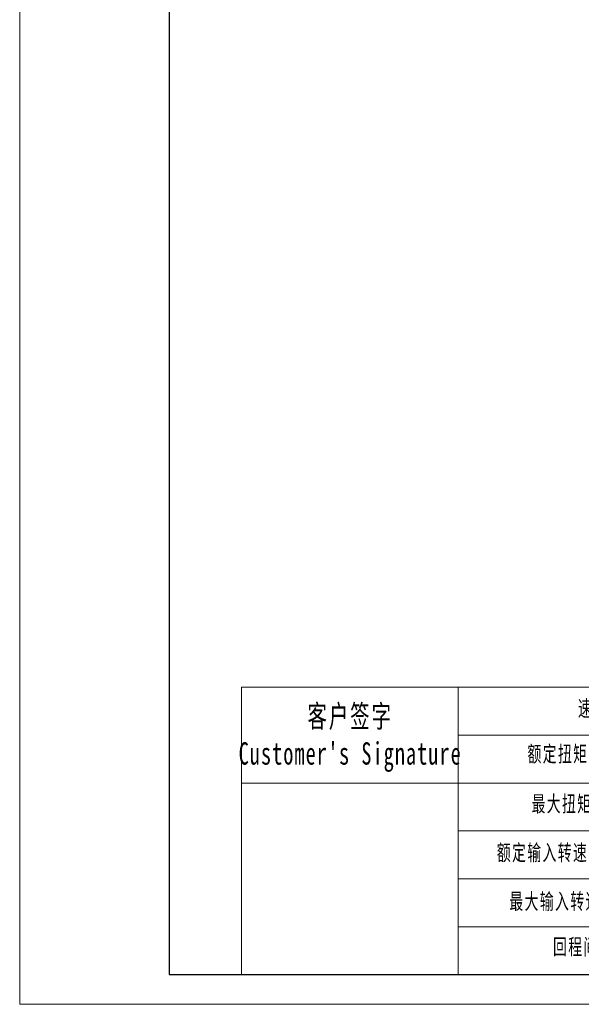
# Model space of a CAD drawing. Header units: millimetres. Extents: x -121 to 641, y -114 to 425.
# Tile 1 of 5: x -121 to 49, y -114 to 185. Entities that reach past the tile are written whole.
import ezdxf

# ---------------------------------------------------------------- set-up
doc = ezdxf.new("R2010")
doc.units = ezdxf.units.MM
doc.header["$LTSCALE"] = 10
doc.layers.get('0').update_dxf_attribs({"lineweight": 18})
doc.layers.add('7标注层', color=4, linetype='Continuous', lineweight=18)
doc.layers.add('图框_外框线', color=7, linetype='Continuous', lineweight=18)
doc.styles.add('标准', font='txt', dxfattribs={"width": 0.667})

msp = doc.modelspace()

# ---------------------------------------------------------------- linework, layer by layer
msp.add_line((11.9, -17.7), (11.9, -104.79))
at = {"layer": '7标注层', "color": 0}
msp.add_line((-53.79, -17.7), (-53.79, -104.77), dxfattribs=at)
at = {"layer": '图框_外框线'}
for p, q in [((-53.79, -17.7), (631.74, -17.7)), ((11.9, -32.23), (397.18, -32.23)), ((-53.79, -46.76), (631.74, -46.76)), ((11.9, -61.28), (631.74, -61.28)), ((11.9, -75.81), (631.74, -75.81)), ((11.9, -90.34), (631.74, -90.34))]:
    msp.add_line(p, q, dxfattribs=at)
at = {"layer": '图框_外框线', "color": 3}
msp.add_lwpolyline([(-121.1, -113.84), (640.81, -113.84), (640.81, 424.93), (-121.1, 424.93)], close=True, dxfattribs=at)
at = {"layer": '图框_外框线', "color": 3, "lineweight": 25}
msp.add_lwpolyline([(-75.75, -104.77), (631.74, -104.77), (631.74, 415.86), (-75.75, 415.86)], close=True, dxfattribs=at)

# ---------------------------------------------------------------- texts
at = {"layer": '图框_外框线', "color": 1, "attachment_point": 2, "style": '标准'}
for s, insert, char_height, width in [("\\T1.1;客户签字\\PCustomer's Signature", (-20.83, -23.07), 6.78, 84.3436), ('\\T1.1;速 比 Ratio', (61.31, -21.69), 4.8428, 39.5704), ('\\T1.1;额定扭矩 Rated Torque', (57.91, -35.47), 4.8428, 85.9833), ('\\T1.1;最大扭矩 Max.Torque', (56.71, -50.61), 4.8428, 57.1649), ('\\T1.1;额定输入转速 Rated Input speed', (59.27, -65.41), 4.8428, 76.0004), ('\\T1.1;最大输入转速 Max.inputspeed ', (59.44, -80.2), 4.8428, 76.4394), ('\\T1.1;回程间隙 Backlash', (60.8, -93.98), 4.8428, 61.9804)]:
    msp.add_mtext(s, dxfattribs=dict(at, insert=insert, char_height=char_height, width=width))

doc.saveas('drawing.dxf')
